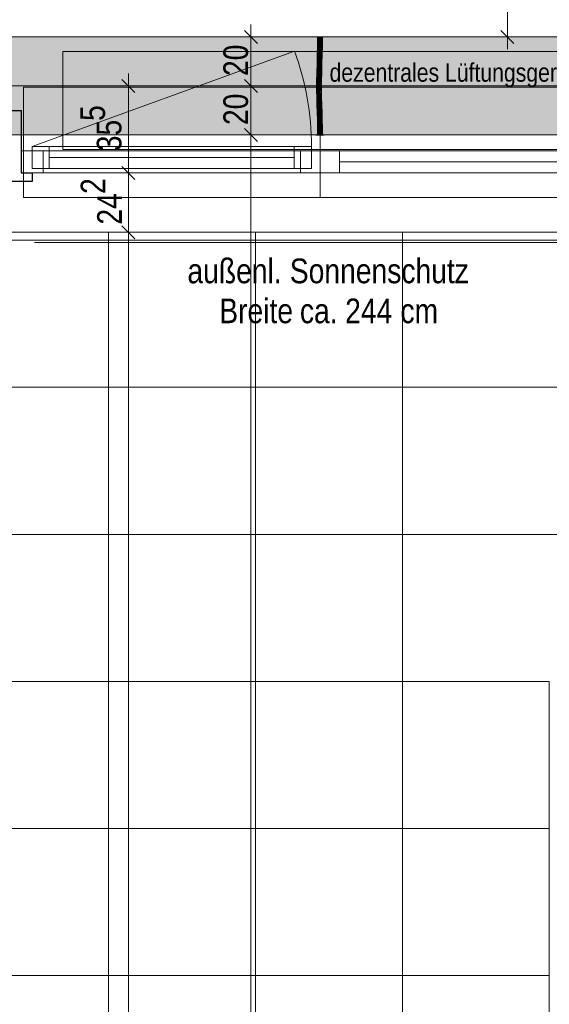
# Model space of a CAD drawing. Extents: x -620 to 300, y 62 to 1107.
# Tile 25 of 256: x -181 to -138, y 302 to 382. Entities that reach past the tile are written whole.
import ezdxf
from ezdxf.lldxf.tags import DXFTag

# ---------------------------------------------------------------- set-up
doc = ezdxf.new("R2010")
doc.units = 0
doc.layers.get('0').update_dxf_attribs({"lineweight": 35})
for name, color, linetype, lineweight, true_color in [('00_Beschriftung UZ', 3, 'Continuous', 13, 0x00ff00), ('30 -33 Aussenwände- 7 Fassade_ Elemente', 7, 'Continuous', 9, 0x00aacc), ('30 -35 Decken- 1 Konstruktion-Träger- Stahlbeton', 7, 'grob-A06G9FRA8I', 13, 0x33aa00), ('70 -72 Beschriftung- 1 Beschriftung allgemein', 7, 'Continuous', 9, 0xff6633), ('70 -76 Bemaßung- 2 Allgemein', 9, 'Continuous', 5, 0x808080), ('E_Leerrohr 20', 7, 'Continuous', 13, 0xcc0099), ('E_Leerrohr 20-Shading', 7, 'Continuous', 13, 0xcc0099)]:
    doc.layers.add(name, color=color, linetype=linetype, lineweight=lineweight, true_color=true_color)
doc.layers.add('60- 61 allgemeine Ausstattung- 4 Terrassen', color=7, linetype='Continuous', lineweight=9)
doc.layers.add('70 -71 Achsen- 1 Gebäudeachsen', color=7, linetype='STRICHPUNKT2-A06G9FR98I', lineweight=18)
doc.layers.add('iwb_Schraffur_Unterzug', color=7, linetype='Continuous', lineweight=5, true_color=0xffffcc, plot=False)
doc.styles.get("Standard").update_dxf_attribs({"font": 'ARIALN.TTF'})
tags = doc.linetypes.add('grob-A06G9FRA8I', pattern=[14, 3, -8, 3]).pattern_tags.tags
tags[8:9] = [DXFTag(74, 4), DXFTag(75, 0), DXFTag(340, '0'), DXFTag(46, 0.0), DXFTag(50, 0.0), DXFTag(44, 0.0), DXFTag(45, 0.0)]
tags[6:7] = [DXFTag(74, 4), DXFTag(75, 0), DXFTag(340, '0'), DXFTag(46, 0.0), DXFTag(50, 0.0), DXFTag(44, 0.0), DXFTag(45, 0.0)]
tags[4:5] = [DXFTag(74, 4), DXFTag(75, 0), DXFTag(340, '0'), DXFTag(46, 0.0), DXFTag(50, 0.0), DXFTag(44, 0.0), DXFTag(45, 0.0)]
tags = doc.linetypes.add('STRICHPUNKT2', pattern=[12.7, 6.35, -3.175, 0, -3.175]).pattern_tags.tags
tags[10:11] = [DXFTag(74, 4), DXFTag(75, 0), DXFTag(340, '0'), DXFTag(46, 0.0), DXFTag(50, 0.0), DXFTag(44, 0.0), DXFTag(45, 0.0)]
tags[8:9] = [DXFTag(74, 4), DXFTag(75, 0), DXFTag(340, '0'), DXFTag(46, 0.0), DXFTag(50, 0.0), DXFTag(44, 0.0), DXFTag(45, 0.0)]
tags[6:7] = [DXFTag(74, 4), DXFTag(75, 0), DXFTag(340, '0'), DXFTag(46, 0.0), DXFTag(50, 0.0), DXFTag(44, 0.0), DXFTag(45, 0.0)]
tags[4:5] = [DXFTag(74, 4), DXFTag(75, 0), DXFTag(340, '0'), DXFTag(46, 0.0), DXFTag(50, 0.0), DXFTag(44, 0.0), DXFTag(45, 0.0)]
tags = doc.linetypes.add('STRICHPUNKT2-A06G9FR98I', pattern=[12.7, 6.35, -3.175, 0, -3.175]).pattern_tags.tags
tags[10:11] = [DXFTag(74, 4), DXFTag(75, 0), DXFTag(340, '0'), DXFTag(46, 0.0), DXFTag(50, 0.0), DXFTag(44, 0.0), DXFTag(45, 0.0)]
tags[8:9] = [DXFTag(74, 4), DXFTag(75, 0), DXFTag(340, '0'), DXFTag(46, 0.0), DXFTag(50, 0.0), DXFTag(44, 0.0), DXFTag(45, 0.0)]
tags[6:7] = [DXFTag(74, 4), DXFTag(75, 0), DXFTag(340, '0'), DXFTag(46, 0.0), DXFTag(50, 0.0), DXFTag(44, 0.0), DXFTag(45, 0.0)]
tags[4:5] = [DXFTag(74, 4), DXFTag(75, 0), DXFTag(340, '0'), DXFTag(46, 0.0), DXFTag(50, 0.0), DXFTag(44, 0.0), DXFTag(45, 0.0)]

# ---------------------------------------------------------------- blocks, each defined once
blk = doc.blocks.new('Shading-A06G9FP78I', base_point=(-156.726, 375.318))
at = {"layer": 'E_Leerrohr 20-Shading', "color": 223, "true_color": 0xc67fb4}
for points in [[(-157.018, 381.053), (-157.077, 381.053), (-157.024, 380.33), (-157.083, 380.331)], [(-156.721, 381.053), (-156.735, 381.053), (-156.73, 380.326), (-156.741, 380.326)], [(-156.73, 380.326), (-156.711, 380.326), (-156.721, 381.053), (-156.701, 381.053)], [(-156.691, 381.053), (-156.701, 381.053), (-156.703, 380.326), (-156.711, 380.326)], [(-156.677, 381.053), (-156.691, 381.053), (-156.687, 380.325), (-156.703, 380.326)], [(-156.687, 380.325), (-156.683, 380.325), (-156.677, 381.053)], [(-157.024, 380.33), (-157.083, 380.331), (-157.041, 379.607), (-157.098, 379.608)], [(-157.04, 379.607), (-157.024, 380.33), (-157.041, 379.607)], [(-156.73, 380.326), (-156.741, 380.326), (-156.749, 379.6), (-156.757, 379.6)], [(-156.733, 380.19), (-156.749, 379.6), (-156.748, 379.6)], [(-156.73, 380.326), (-156.733, 380.19), (-156.733, 379.599), (-156.748, 379.6)], [(-156.703, 380.326), (-156.711, 380.326), (-156.725, 379.599), (-156.733, 379.599)], [(-156.73, 380.326), (-156.733, 379.599), (-156.711, 380.326)], [(-156.687, 380.325), (-156.703, 380.326), (-156.713, 379.599), (-156.725, 379.599)], [(-156.713, 379.599), (-156.698, 379.599), (-156.687, 380.325), (-156.683, 380.325)], [(-157.041, 379.607), (-157.098, 379.608), (-157.064, 378.883), (-157.118, 378.884)], [(-157.059, 378.882), (-157.04, 379.607), (-157.064, 378.883), (-157.041, 379.607)], [(-156.749, 379.6), (-156.757, 379.6), (-156.775, 378.875), (-156.776, 378.875)], [(-156.749, 379.6), (-156.775, 378.875), (-156.748, 379.6), (-156.771, 378.875)], [(-156.771, 378.875), (-156.76, 378.874), (-156.748, 379.6), (-156.733, 379.599)], [(-156.725, 379.599), (-156.733, 379.599), (-156.754, 378.874), (-156.76, 378.874)], [(-156.713, 379.599), (-156.725, 379.599), (-156.747, 378.874), (-156.754, 378.874)], [(-156.747, 378.874), (-156.718, 378.873), (-156.713, 379.599), (-156.698, 379.599)], [(-157.125, 378.616), (-157.137, 378.158), (-157.072, 378.615), (-157.072, 378.608)], [(-157.087, 378.157), (-157.082, 378.287), (-157.137, 378.158), (-157.072, 378.608)], [(-157.118, 378.884), (-157.125, 378.616), (-157.064, 378.883), (-157.072, 378.615)], [(-157.078, 378.157), (-157.065, 378.656), (-157.087, 378.157)], [(-157.082, 378.287), (-157.065, 378.656), (-157.072, 378.608)], [(-157.072, 378.608), (-157.065, 378.656), (-157.064, 378.883), (-157.059, 378.882)], [(-156.783, 378.607), (-156.783, 378.613), (-156.795, 378.151)], [(-156.78, 378.581), (-156.783, 378.607), (-156.793, 378.151), (-156.795, 378.151)], [(-156.793, 378.151), (-156.787, 378.15), (-156.78, 378.581), (-156.773, 378.514)], [(-156.769, 378.469), (-156.773, 378.514), (-156.781, 378.15), (-156.787, 378.15)], [(-156.771, 378.875), (-156.783, 378.607), (-156.78, 378.581)], [(-156.771, 378.875), (-156.775, 378.875), (-156.783, 378.607), (-156.779, 378.742)], [(-156.775, 378.875), (-156.776, 378.875), (-156.783, 378.613)], [(-156.779, 378.742), (-156.783, 378.613), (-156.783, 378.607)], [(-156.78, 378.581), (-156.773, 378.514), (-156.771, 378.875), (-156.76, 378.874)], [(-156.754, 378.874), (-156.76, 378.874), (-156.769, 378.469), (-156.773, 378.514)], [(-156.766, 378.444), (-156.759, 378.613), (-156.769, 378.469), (-156.763, 378.613)], [(-156.766, 378.444), (-156.737, 378.149), (-156.747, 378.874), (-156.718, 378.873)], [(-156.759, 378.613), (-156.747, 378.874), (-156.763, 378.613), (-156.754, 378.874)], [(-157.087, 378.157), (-157.137, 378.158), (-157.111, 377.431), (-157.15, 377.431)], [(-157.092, 377.431), (-157.078, 378.157), (-157.111, 377.431), (-157.087, 378.157)], [(-156.806, 377.427), (-156.787, 378.15), (-156.809, 377.427), (-156.793, 378.151)], [(-156.793, 378.151), (-156.795, 378.151), (-156.809, 377.427)], [(-156.787, 378.15), (-156.806, 377.427), (-156.792, 377.755), (-156.803, 377.427)], [(-156.792, 377.755), (-156.803, 377.427), (-156.802, 377.427)], [(-156.78, 378.15), (-156.792, 377.755), (-156.75, 377.427), (-156.802, 377.427)], [(-156.792, 377.755), (-156.78, 378.15), (-156.781, 378.15)], [(-156.787, 378.15), (-156.792, 377.755), (-156.781, 378.15)], [(-156.766, 378.444), (-156.769, 378.469), (-156.78, 378.15), (-156.781, 378.15)], [(-156.78, 378.15), (-156.737, 378.149), (-156.766, 378.444)], [(-156.78, 378.15), (-156.75, 377.427), (-156.737, 378.149)], [(-157.116, 376.704), (-157.115, 376.899), (-157.154, 376.704), (-157.153, 376.898)], [(-157.115, 376.899), (-157.111, 377.431), (-157.153, 376.898), (-157.15, 377.431)], [(-157.095, 376.704), (-157.092, 377.431), (-157.116, 376.704), (-157.111, 377.431)], [(-156.811, 376.9), (-156.811, 376.902), (-156.812, 376.705)], [(-156.808, 376.889), (-156.811, 376.9), (-156.81, 376.705), (-156.812, 376.705)], [(-156.806, 377.427), (-156.809, 377.427), (-156.811, 376.902)], [(-156.808, 377.28), (-156.811, 376.902), (-156.811, 376.9)], [(-156.811, 376.9), (-156.807, 377.064), (-156.809, 377.065)], [(-156.808, 376.889), (-156.806, 377.064), (-156.811, 376.9), (-156.807, 377.064)], [(-156.81, 376.705), (-156.808, 376.705), (-156.808, 376.889), (-156.807, 376.886)], [(-156.807, 377.064), (-156.808, 377.28), (-156.809, 377.065)], [(-156.807, 377.064), (-156.805, 377.138), (-156.808, 377.28), (-156.806, 377.427)], [(-156.808, 376.889), (-156.807, 376.886), (-156.805, 377.138)], [(-156.806, 377.064), (-156.805, 377.138), (-156.807, 377.064)], [(-156.805, 377.064), (-156.807, 376.886), (-156.752, 377.064), (-156.754, 376.705)], [(-156.806, 377.427), (-156.805, 377.138), (-156.803, 377.427)], [(-156.75, 377.427), (-156.805, 377.138), (-156.752, 377.064), (-156.805, 377.064)], [(-156.805, 377.138), (-156.75, 377.427), (-156.802, 377.427)], [(-156.803, 377.427), (-156.805, 377.138), (-156.802, 377.427)], [(-157.116, 376.704), (-157.154, 376.704), (-157.103, 376.093), (-157.146, 376.092)], [(-157.103, 376.093), (-157.146, 376.092), (-157.077, 375.483), (-157.131, 375.482)], [(-157.087, 376.093), (-157.095, 376.704), (-157.103, 376.093), (-157.116, 376.704)], [(-157.072, 375.484), (-157.087, 376.093), (-157.077, 375.483), (-157.103, 376.093)], [(-156.795, 376.099), (-156.808, 376.705), (-156.804, 376.099), (-156.81, 376.705)], [(-156.808, 376.705), (-156.754, 376.705), (-156.807, 376.886)], [(-156.746, 376.1), (-156.754, 376.705), (-156.795, 376.099), (-156.808, 376.705)], [(-156.795, 376.099), (-156.804, 376.099), (-156.769, 375.492), (-156.789, 375.491)], [(-156.731, 375.493), (-156.746, 376.1), (-156.769, 375.492), (-156.795, 376.099)], [(-157.054, 374.875), (-157.065, 375.245), (-157.131, 375.482), (-157.077, 375.483)], [(-157.054, 374.875), (-157.131, 375.482), (-157.113, 374.873)], [(-157.065, 375.245), (-157.072, 375.484), (-157.077, 375.483)], [(-156.769, 375.492), (-156.789, 375.491), (-156.738, 374.884), (-156.771, 374.883)], [(-156.726, 375.318), (-156.731, 375.493), (-156.76, 375.317), (-156.769, 375.492)], [(-156.738, 374.884), (-156.713, 374.885), (-156.76, 375.317), (-156.726, 375.318)], [(-157.054, 374.875), (-157.113, 374.873), (-157.036, 374.267), (-157.095, 374.265)], [(-156.738, 374.884), (-156.771, 374.883), (-156.708, 374.275), (-156.754, 374.274)], [(-156.695, 374.275), (-156.713, 374.885), (-156.708, 374.275), (-156.738, 374.884)], [(-157.037, 374.267), (-157.095, 374.265), (-157.024, 373.66), (-157.082, 373.659)], [(-157.023, 373.66), (-157.036, 374.267), (-157.024, 373.66), (-157.037, 374.267)], [(-156.708, 374.275), (-156.754, 374.274), (-156.686, 373.665), (-156.74, 373.664)], [(-156.682, 373.665), (-156.695, 374.275), (-156.686, 373.665), (-156.708, 374.275)], [(-157.023, 373.66), (-157.082, 373.659), (-157.018, 373.053), (-157.077, 373.053)], [(-156.677, 373.053), (-156.686, 373.665), (-156.735, 373.053), (-156.74, 373.664)], [(-156.677, 373.053), (-156.682, 373.665), (-156.686, 373.665)]]:
    blk.add_solid(points, dxfattribs=at)
at = {"layer": 'E_Leerrohr 20-Shading', "color": 231, "true_color": 0xe17fc9}
for points in [[(-156.984, 381.053), (-157.018, 381.053), (-156.977, 380.33), (-157.024, 380.33)], [(-156.955, 380.329), (-156.96, 381.053), (-156.977, 380.33), (-156.984, 381.053)], [(-156.911, 380.329), (-156.911, 381.053), (-156.955, 380.329), (-156.96, 381.053)], [(-156.883, 380.328), (-156.877, 381.053), (-156.911, 380.329), (-156.911, 381.053)], [(-156.877, 381.053), (-156.883, 380.328), (-156.878, 380.328)], [(-156.872, 380.328), (-156.877, 381.053), (-156.878, 380.328)], [(-156.741, 380.326), (-156.735, 381.053), (-156.872, 380.328), (-156.877, 381.053)], [(-156.974, 379.605), (-156.977, 380.33), (-157.037, 379.728), (-157.02, 380.33)], [(-157.02, 380.33), (-157.024, 380.33), (-157.037, 379.728)], [(-156.955, 379.605), (-156.955, 380.329), (-156.974, 379.605), (-156.977, 380.33)], [(-156.955, 379.605), (-156.911, 380.329), (-156.955, 380.329)], [(-156.955, 379.605), (-156.92, 379.604), (-156.911, 380.329), (-156.912, 380.189)], [(-156.92, 379.604), (-156.916, 379.604), (-156.912, 380.189)], [(-156.898, 379.603), (-156.883, 380.328), (-156.916, 379.604), (-156.911, 380.329)], [(-156.872, 380.328), (-156.883, 380.328), (-156.861, 379.603), (-156.898, 379.603)], [(-156.757, 379.6), (-156.741, 380.326), (-156.861, 379.603), (-156.872, 380.328)], [(-156.974, 379.605), (-157.04, 379.607), (-156.973, 378.88), (-157.059, 378.882)], [(-156.974, 379.605), (-157.037, 379.728), (-157.04, 379.607)], [(-156.957, 378.88), (-156.955, 379.605), (-156.973, 378.88), (-156.974, 379.605)], [(-156.957, 378.88), (-156.931, 378.879), (-156.955, 379.605), (-156.92, 379.604)], [(-156.931, 378.879), (-156.922, 378.879), (-156.92, 379.604), (-156.916, 379.604)], [(-156.918, 378.879), (-156.898, 379.603), (-156.922, 378.879), (-156.916, 379.604)], [(-156.757, 379.6), (-156.898, 379.603), (-156.776, 378.875), (-156.918, 378.879)], [(-157.065, 378.656), (-157.078, 378.157), (-157.056, 378.156)], [(-156.972, 378.254), (-157.059, 378.882), (-157.056, 378.156), (-157.065, 378.656)], [(-156.972, 378.366), (-157.059, 378.882), (-156.972, 378.254)], [(-156.973, 378.88), (-157.059, 378.882), (-156.972, 378.366)], [(-156.957, 378.88), (-156.973, 378.88), (-156.958, 378.281), (-156.972, 378.366)], [(-156.957, 378.88), (-156.958, 378.281), (-156.931, 378.879), (-156.934, 378.687)], [(-156.934, 378.687), (-156.958, 378.281), (-156.942, 378.182)], [(-156.922, 378.879), (-156.934, 378.687), (-156.937, 378.154), (-156.942, 378.182)], [(-156.924, 378.742), (-156.922, 378.879), (-156.937, 378.154)], [(-156.925, 378.614), (-156.924, 378.742), (-156.937, 378.154)], [(-156.925, 378.614), (-156.937, 378.154), (-156.922, 378.614), (-156.933, 378.154)], [(-156.934, 378.687), (-156.922, 378.879), (-156.931, 378.879)], [(-156.933, 378.154), (-156.894, 378.153), (-156.922, 378.614), (-156.891, 378.614)], [(-156.925, 378.614), (-156.918, 378.879), (-156.922, 378.879)], [(-156.783, 378.613), (-156.776, 378.875), (-156.925, 378.614), (-156.918, 378.879)], [(-156.891, 378.614), (-156.894, 378.153), (-156.842, 378.614), (-156.834, 378.152)], [(-156.834, 378.152), (-156.795, 378.151), (-156.842, 378.614), (-156.783, 378.613)], [(-157.056, 378.156), (-157.078, 378.157), (-157.046, 377.43), (-157.092, 377.431)], [(-156.972, 378.254), (-157.056, 378.156), (-156.972, 378.155)], [(-157.046, 377.43), (-156.968, 377.429), (-157.056, 378.156), (-156.972, 378.155)], [(-156.958, 378.281), (-156.972, 378.366), (-156.958, 378.154), (-156.972, 378.254)], [(-156.958, 378.154), (-156.972, 378.254), (-156.972, 378.155)], [(-156.968, 377.429), (-156.957, 377.429), (-156.972, 378.155), (-156.958, 378.154)], [(-156.958, 378.281), (-156.958, 378.154), (-156.942, 378.182), (-156.942, 378.154)], [(-156.957, 377.429), (-156.95, 377.429), (-156.958, 378.154), (-156.942, 378.154)], [(-156.95, 377.429), (-156.937, 378.154), (-156.942, 378.154)], [(-156.933, 378.154), (-156.937, 378.154), (-156.947, 377.429), (-156.95, 377.429)], [(-156.898, 377.428), (-156.894, 378.153), (-156.947, 377.429), (-156.933, 378.154)], [(-156.942, 378.154), (-156.937, 378.154), (-156.942, 378.182)], [(-156.898, 377.428), (-156.824, 377.428), (-156.894, 378.153), (-156.834, 378.152)], [(-156.824, 377.428), (-156.809, 377.427), (-156.834, 378.152), (-156.795, 378.151)], [(-157.095, 376.704), (-157.044, 376.704), (-157.092, 377.431), (-157.045, 377.187)], [(-157.092, 377.431), (-157.045, 377.187), (-157.046, 377.43)], [(-157.046, 377.43), (-157.045, 377.187), (-156.968, 377.429), (-156.968, 377.4)], [(-156.964, 377.068), (-156.968, 377.4), (-157.023, 377.068), (-157.045, 377.187)], [(-157.045, 377.187), (-157.044, 376.704), (-156.96, 376.738), (-156.96, 376.704)], [(-156.96, 376.738), (-156.964, 377.068), (-157.023, 377.068)], [(-156.968, 377.4), (-156.957, 377.429), (-156.968, 377.429)], [(-156.955, 377.068), (-156.957, 377.429), (-156.964, 377.068), (-156.968, 377.4)], [(-156.954, 376.704), (-156.955, 377.068), (-156.96, 376.738), (-156.964, 377.068)], [(-156.957, 377.429), (-156.954, 376.704), (-156.953, 376.901)], [(-156.953, 376.901), (-156.95, 377.429), (-156.957, 377.429)], [(-156.954, 376.704), (-156.934, 376.704), (-156.953, 376.901), (-156.932, 376.901)], [(-156.899, 376.901), (-156.898, 377.428), (-156.953, 376.901), (-156.95, 377.429)], [(-156.934, 376.704), (-156.899, 376.705), (-156.932, 376.901), (-156.899, 376.901)], [(-156.899, 376.901), (-156.823, 376.902), (-156.898, 377.428), (-156.824, 377.428)], [(-156.823, 376.902), (-156.899, 376.901), (-156.825, 376.705), (-156.899, 376.705)], [(-156.823, 376.902), (-156.825, 376.705), (-156.822, 376.809)], [(-156.823, 376.902), (-156.811, 376.902), (-156.824, 377.428), (-156.809, 377.427)], [(-156.822, 376.705), (-156.812, 376.705), (-156.823, 376.902), (-156.811, 376.902)], [(-157.044, 376.704), (-157.095, 376.704), (-157.05, 376.094), (-157.087, 376.093)], [(-157.05, 376.094), (-157.087, 376.093), (-157.06, 375.484), (-157.072, 375.484)], [(-156.931, 375.487), (-156.946, 376.096), (-157.06, 375.484), (-157.05, 376.094)], [(-157.05, 376.094), (-156.947, 376.096), (-157.044, 376.704), (-156.96, 376.704)], [(-156.96, 376.704), (-156.954, 376.704), (-156.96, 376.738)], [(-156.947, 376.096), (-156.946, 376.096), (-156.96, 376.704), (-156.954, 376.704)], [(-156.934, 376.704), (-156.954, 376.704), (-156.932, 376.096), (-156.946, 376.096)], [(-156.897, 376.097), (-156.946, 376.096), (-156.892, 375.488), (-156.931, 375.487)], [(-156.897, 376.097), (-156.899, 376.705), (-156.932, 376.096), (-156.934, 376.704)], [(-156.899, 376.705), (-156.897, 376.097), (-156.825, 376.705), (-156.84, 376.098)], [(-156.892, 375.488), (-156.838, 375.49), (-156.897, 376.097), (-156.828, 376.098)], [(-156.84, 376.098), (-156.828, 376.098), (-156.825, 376.705), (-156.822, 376.705)], [(-156.838, 375.49), (-156.789, 375.491), (-156.828, 376.098), (-156.804, 376.099)], [(-156.828, 376.098), (-156.804, 376.099), (-156.822, 376.705), (-156.812, 376.705)], [(-156.825, 376.705), (-156.822, 376.705), (-156.822, 376.809)], [(-157.06, 375.484), (-157.072, 375.484), (-157.065, 375.245)], [(-157.064, 375.315), (-157.065, 375.245), (-157.031, 375.315), (-157.031, 375.163)], [(-156.926, 375.316), (-156.931, 375.487), (-157.064, 375.315), (-157.06, 375.484)], [(-157.031, 375.163), (-156.913, 374.879), (-157.031, 375.315), (-156.926, 375.316)], [(-156.892, 375.488), (-156.931, 375.487), (-156.887, 374.88), (-156.913, 374.879)], [(-156.887, 374.88), (-156.851, 374.881), (-156.892, 375.488), (-156.838, 375.49)], [(-156.851, 374.881), (-156.771, 374.883), (-156.838, 375.49), (-156.789, 375.491)], [(-157.054, 374.875), (-157.03, 374.875), (-157.065, 375.245), (-157.031, 375.163)], [(-157.03, 374.875), (-157.054, 374.875), (-157.027, 374.267), (-157.036, 374.267)], [(-157.03, 374.875), (-156.913, 374.879), (-157.031, 375.163)], [(-156.895, 374.27), (-156.913, 374.879), (-157.027, 374.267), (-157.03, 374.875)], [(-156.887, 374.88), (-156.913, 374.879), (-156.882, 374.271), (-156.895, 374.27)], [(-156.882, 374.271), (-156.863, 374.271), (-156.887, 374.88), (-156.851, 374.881)], [(-156.863, 374.271), (-156.754, 374.274), (-156.851, 374.881), (-156.771, 374.883)], [(-157.027, 374.267), (-157.036, 374.267), (-157.023, 373.66)], [(-156.882, 373.662), (-156.895, 374.27), (-157.023, 373.66), (-157.027, 374.267)], [(-156.882, 374.271), (-156.895, 374.27), (-156.878, 373.662), (-156.882, 373.662)], [(-156.74, 373.664), (-156.754, 374.274), (-156.878, 373.662), (-156.882, 374.271)], [(-156.882, 373.662), (-157.023, 373.66), (-156.877, 373.053), (-157.018, 373.053)], [(-156.74, 373.664), (-156.882, 373.662), (-156.735, 373.053), (-156.877, 373.053)]]:
    blk.add_solid(points, dxfattribs=at)
blk = doc.blocks.new('Shading-A06G9FP98I', base_point=(-156.771, 380.265))
at = {"layer": 'E_Leerrohr 20-Shading', "color": 213, "true_color": 0xd67fc0}
for points in [[(-157.017, 381.065), (-157.207, 381.065), (-157.017, 381.053), (-157.207, 381.053)], [(-157.077, 381.053), (-157.077, 380.265), (-156.897, 381.053), (-156.895, 380.265)], [(-156.989, 381.065), (-157.017, 381.065), (-156.989, 381.053), (-157.017, 381.053)], [(-156.968, 381.065), (-156.989, 381.065), (-156.968, 381.053), (-156.989, 381.053)], [(-156.966, 381.053), (-156.966, 381.065), (-156.968, 381.053), (-156.968, 381.065)], [(-156.964, 381.065), (-156.966, 381.065), (-156.964, 381.053), (-156.966, 381.053)], [(-156.964, 381.053), (-156.877, 381.053), (-156.964, 381.065), (-156.877, 381.065)], [(-156.877, 381.053), (-156.897, 381.053), (-156.877, 380.621), (-156.877, 380.475)], [(-156.877, 380.475), (-156.897, 381.053), (-156.879, 380.265), (-156.895, 380.265)], [(-156.666, 381.065), (-156.877, 381.065), (-156.666, 381.053), (-156.877, 381.053)], [(-156.827, 381.053), (-156.877, 381.053), (-156.873, 380.265), (-156.877, 380.448)], [(-156.827, 381.053), (-156.873, 380.265), (-156.832, 380.265)], [(-156.827, 381.053), (-156.832, 380.265), (-156.758, 381.053), (-156.771, 380.265)], [(-156.771, 380.265), (-156.677, 380.265), (-156.758, 381.053), (-156.677, 381.053)], [(-156.661, 381.065), (-156.666, 381.065), (-156.661, 381.053), (-156.666, 381.053)], [(-156.606, 381.053), (-156.605, 381.065), (-156.661, 381.053), (-156.661, 381.065)], [(-156.606, 381.053), (-156.547, 381.053), (-156.605, 381.065), (-156.547, 381.065)], [(-156.877, 380.448), (-156.877, 380.475), (-156.878, 380.265), (-156.879, 380.265)], [(-156.878, 380.265), (-156.877, 380.265), (-156.877, 380.448)], [(-156.877, 380.475), (-156.877, 380.448), (-156.877, 380.621)], [(-156.877, 380.448), (-156.877, 380.265), (-156.873, 380.265)]]:
    blk.add_solid(points, dxfattribs=at)
blk = doc.blocks.new('Shading-A06G9FPB8I', base_point=(-156.677, 373.053))
at = {"layer": 'E_Leerrohr 20-Shading', "color": 213, "true_color": 0xd67fc0}
for points in [[(-156.877, 373.053), (-156.879, 373.841), (-157.077, 373.053), (-157.077, 373.841)], [(-156.877, 373.053), (-156.877, 373.841), (-156.879, 373.841)], [(-156.677, 373.053), (-156.677, 373.841), (-156.877, 373.053), (-156.872, 373.841)], [(-156.872, 373.841), (-156.877, 373.841), (-156.877, 373.053)], [(-156.968, 373.053), (-157.207, 373.053), (-156.968, 373.041), (-157.207, 373.041)], [(-156.877, 373.041), (-156.877, 373.053), (-156.968, 373.041), (-156.968, 373.053)], [(-156.655, 373.053), (-156.877, 373.053), (-156.655, 373.041), (-156.877, 373.041)], [(-156.547, 373.041), (-156.547, 373.053), (-156.655, 373.041), (-156.655, 373.053)]]:
    blk.add_solid(points, dxfattribs=at)
blk = doc.blocks.new('Referenz-A06G9FRB8I')
at = {"layer": '00_Beschriftung UZ', "color": 0, "lineweight": 0}
blk.add_solid([(-183.807, 378.383), (-182.475, 381.053), (-181.137, 378.384)], dxfattribs=at)
at = {"layer": '30 -33 Aussenwände- 7 Fassade_ Elemente', "color": 0, "linetype": 'Continuous', "ltscale": 0.13}
for p, q in [((-286.075, 381.053), (-130.075, 381.053)), ((-180.375, 370.303), (-180.375, 372.103)), ((-180.375, 372.103), (-157.575, 372.103)), ((-157.575, 372.103), (-157.575, 370.303)), ((-181.275, 369.953), (-181.275, 371.753)), ((-181.275, 371.753), (-156.875, 371.753)), ((-156.875, 369.953), (-156.875, 371.753)), ((-156.875, 371.753), (-132.475, 371.753)), ((-156.875, 369.953), (-181.275, 369.953)), ((-157.575, 370.303), (-180.375, 370.303)), ((-132.475, 369.953), (-156.875, 369.953)), ((-126.975, 365.113), (-289.175, 365.113))]:
    blk.add_line(p, q, dxfattribs=at)
at = {"layer": '30 -33 Aussenwände- 7 Fassade_ Elemente', "color": 0, "linetype": 'grob-A06G9FRA8I', "ltscale": 0.13}
for p, q in [((-180.375, 372.103), (-158.95, 379.901)), ((-177.875, 379.853), (-135.875, 379.853)), ((-177.875, 371.853), (-177.875, 379.853)), ((-135.875, 371.853), (-177.875, 371.853))]:
    blk.add_line(p, q, dxfattribs=at)
at = {"layer": '30 -33 Aussenwände- 7 Fassade_ Elemente', "color": 0}
for p, q in [((-181.075, 376.953), (-181.075, 371.753)), ((-156.875, 376.953), (-181.075, 376.953)), ((-132.675, 376.953), (-156.875, 376.953)), ((-156.875, 371.753), (-156.875, 376.953)), ((-180.375, 370.303), (-180.375, 372.103)), ((-180.375, 372.103), (-178.975, 372.103)), ((-178.975, 370.303), (-178.975, 372.103)), ((-178.975, 372.103), (-158.975, 372.103)), ((-158.975, 372.103), (-158.975, 370.303)), ((-158.975, 372.103), (-157.575, 372.103)), ((-157.575, 372.103), (-157.575, 370.303)), ((-179.475, 371.753), (-181.075, 371.753)), ((-181.075, 371.753), (-181.075, 369.953)), ((-179.475, 369.953), (-179.475, 371.753)), ((-158.475, 369.953), (-158.475, 371.753)), ((-158.475, 371.753), (-156.875, 371.753)), ((-156.875, 371.753), (-156.875, 369.953)), ((-155.275, 371.753), (-156.875, 371.753)), ((-155.275, 369.953), (-155.275, 371.753)), ((-155.275, 371.753), (-134.275, 371.753)), ((-158.975, 371.203), (-178.975, 371.203)), ((-155.275, 370.853), (-134.275, 370.853)), ((-181.075, 367.953), (-181.075, 369.953)), ((-181.075, 369.953), (-179.475, 369.953)), ((-178.975, 370.303), (-180.375, 370.303)), ((-158.475, 369.953), (-179.475, 369.953)), ((-158.975, 370.303), (-178.975, 370.303)), ((-157.575, 370.303), (-158.975, 370.303)), ((-156.875, 369.953), (-158.475, 369.953)), ((-156.875, 369.953), (-156.875, 367.953)), ((-156.875, 369.953), (-155.275, 369.953)), ((-134.275, 369.953), (-155.275, 369.953)), ((-156.875, 367.953), (-181.075, 367.953)), ((-132.675, 367.953), (-156.875, 367.953))]:
    blk.add_line(p, q, dxfattribs=at)
at = {"layer": '30 -33 Aussenwände- 7 Fassade_ Elemente', "color": 0, "linetype": 'Continuous', "lineweight": -2, "ltscale": 0.25}
for p, q in [((-183.675, 375.053), (-181.275, 375.053)), ((-181.275, 375.053), (-181.275, 369.953)), ((-181.275, 369.953), (-180.375, 369.953)), ((-180.375, 369.953), (-180.375, 369.253)), ((-180.375, 369.253), (-184.575, 369.253))]:
    blk.add_line(p, q, dxfattribs=at)
at = {"layer": '30 -33 Aussenwände- 7 Fassade_ Elemente', "color": 0, "linetype": 'Continuous', "lineweight": 18, "ltscale": 0.18}
for p, q in [((-180.375, 370.303), (-180.375, 372.103)), ((-180.375, 372.103), (-178.975, 372.103)), ((-178.975, 372.103), (-178.975, 370.303)), ((-158.975, 370.303), (-158.975, 372.103)), ((-158.975, 372.103), (-157.575, 372.103)), ((-157.575, 372.103), (-157.575, 370.303)), ((-181.275, 371.753), (-179.475, 371.753)), ((-181.275, 369.953), (-181.275, 371.753)), ((-179.475, 371.753), (-179.475, 369.953)), ((-158.475, 371.753), (-156.875, 371.753)), ((-158.475, 369.953), (-158.475, 371.753)), ((-156.875, 369.953), (-156.875, 371.753)), ((-156.875, 371.753), (-155.275, 371.753)), ((-155.275, 371.753), (-155.275, 369.953)), ((-158.975, 371.203), (-178.975, 371.203)), ((-155.275, 370.853), (-134.275, 370.853)), ((-179.475, 369.953), (-181.275, 369.953)), ((-178.975, 370.303), (-180.375, 370.303)), ((-157.575, 370.303), (-158.975, 370.303)), ((-156.875, 369.953), (-158.475, 369.953)), ((-155.275, 369.953), (-156.875, 369.953))]:
    blk.add_line(p, q, dxfattribs=at)
at = {"layer": '30 -33 Aussenwände- 7 Fassade_ Elemente', "color": 0, "linetype": 'grob-A06G9FRA8I', "ltscale": 0.13}
blk.add_ellipse((-180.375, 372.103), major_axis=(22.8, 0), ratio=1, start_param=0, end_param=0.349066, dxfattribs=at)
at = {"layer": '30 -35 Decken- 1 Konstruktion-Träger- Stahlbeton', "color": 0}
for p, q in [((-451.575, 381.053), (35.425, 381.053)), ((-451.575, 373.053), (35.425, 373.053))]:
    blk.add_line(p, q, dxfattribs=at)
at = {"layer": '60- 61 allgemeine Ausstattung- 4 Terrassen', "color": 0}
for p, q in [((27.485, 365.113), (-286.141, 365.113)), ((-174.155, 206.653), (-174.155, 365.113)), ((-162.155, 206.653), (-162.155, 365.113)), ((-150.155, 206.653), (-150.155, 365.113)), ((-286.141, 364.453), (27.485, 364.453)), ((-286.141, 352.453), (27.485, 352.453)), ((-286.141, 340.453), (27.485, 340.453)), ((-286.141, 328.453), (-138.155, 328.453)), ((-138.163, 257.253), (-138.155, 328.453)), ((-286.141, 316.453), (-138.156, 316.453)), ((-286.141, 304.453), (-138.157, 304.453))]:
    blk.add_line(p, q, dxfattribs=at)
at = {"layer": '70 -71 Achsen- 1 Gebäudeachsen', "color": 0, "linetype": 'STRICHPUNKT2-A06G9FR98I', "ltscale": 0.18}
blk.add_line((-538.628, 377.053), (75.968, 377.053), dxfattribs=at)
at = {"layer": '70 -72 Beschriftung- 1 Beschriftung allgemein', "color": 0, "linetype": 'Continuous', "ltscale": 0.13}
blk.add_line((-180.193, 364.261), (-133.193, 364.261), dxfattribs=at)
at = {"layer": '70 -76 Bemaßung- 2 Allgemein', "color": 0, "linetype": 'Continuous', "ltscale": 0.13}
for p, q in [((-141.575, 382.114), (-141.575, 533.493)), ((-162.515, 382.053), (-162.515, 379.993)), ((-141.575, 380.053), (-141.575, 382.114)), ((-160.015, 381.053), (-163.515, 381.053)), ((-139.075, 381.053), (-142.575, 381.053)), ((-162.515, 378.114), (-162.515, 379.993)), ((-172.515, 378.053), (-172.515, 375.993)), ((-162.515, 376.053), (-162.515, 378.114)), ((-162.515, 378.053), (-162.515, 375.993)), ((-175.015, 377.053), (-171.515, 377.053)), ((-160.015, 377.053), (-163.515, 377.053)), ((-160.015, 377.053), (-163.515, 377.053)), ((-172.515, 371.014), (-172.515, 375.993)), ((-162.515, 374.114), (-162.515, 375.993)), ((-162.515, 372.053), (-162.515, 374.114)), ((-162.515, 374.053), (-162.515, 371.993)), ((-160.015, 373.053), (-163.515, 373.053)), ((-160.015, 373.053), (-163.515, 373.053)), ((-172.515, 371.014), (-172.515, 372.074)), ((-162.515, 217.114), (-162.515, 371.993)), ((-172.515, 368.953), (-172.515, 371.014)), ((-172.515, 368.953), (-172.515, 371.014)), ((-170.015, 369.953), (-173.515, 369.953)), ((-170.015, 369.953), (-173.515, 369.953)), ((-172.515, 365.113), (-172.515, 369.953)), ((-172.515, 366.113), (-172.515, 364.053)), ((-172.515, 366.113), (-172.515, 364.053)), ((-170.015, 365.113), (-173.515, 365.113)), ((-170.015, 365.113), (-173.515, 365.113)), ((-172.515, 214.414), (-172.515, 364.053)), ((-172.515, 364.053), (-172.515, 362.992))]:
    blk.add_line(p, q, dxfattribs=at)
at = {"layer": '70 -76 Bemaßung- 2 Allgemein', "color": 0, "linetype": 'Continuous', "lineweight": 20, "ltscale": 0.2}
for p, q in [((-163.046, 381.584), (-161.985, 380.523)), ((-141.045, 380.523), (-142.106, 381.584)), ((-173.046, 377.584), (-171.985, 376.523)), ((-161.985, 376.523), (-163.046, 377.584)), ((-163.046, 377.584), (-161.985, 376.523)), ((-163.046, 373.584), (-161.985, 372.523)), ((-161.985, 372.523), (-163.046, 373.584)), ((-171.985, 369.423), (-173.046, 370.484)), ((-171.985, 369.423), (-173.046, 370.484)), ((-173.046, 365.644), (-171.985, 364.583)), ((-173.046, 365.644), (-171.985, 364.583))]:
    blk.add_line(p, q, dxfattribs=at)
at = {"layer": '00_Beschriftung UZ', "color": 0, "linetype": 'Continuous', "ltscale": 0.13, "insert": (-201.115, 380.11), "char_height": 1.51033, "attachment_point": 1}
blk.add_mtext('{\\fArial Narrow;UK RD +8,15m/3,35m}', dxfattribs=at)
at = {"layer": '30 -33 Aussenwände- 7 Fassade_ Elemente', "color": 0, "linetype": 'ByBlock', "ltscale": 0.13, "insert": (-156.098, 378.905), "char_height": 1.51033, "attachment_point": 1}
blk.add_mtext('{\\fArial Narrow;dezentrales Lüftungsgerät}', dxfattribs=at)
at = {"layer": '70 -72 Beschriftung- 1 Beschriftung allgemein', "color": 0, "linetype": 'Continuous', "ltscale": 0.13, "char_height": 2.01377, "attachment_point": 1}
for s, insert in [('{\\fArial Narrow;außenl.}', (-167.701, 362.961)), ('{\\fArial Narrow;Sonnenschutz}', (-159.341, 362.961)), ('{\\fArial Narrow;Breite}', (-165.104, 359.699)), ('{\\fArial Narrow;ca.}', (-158.518, 359.699)), ('{\\fArial Narrow;244}', (-154.823, 359.699)), ('{\\fArial Narrow;cm}', (-150.309, 359.699))]:
    blk.add_mtext(s, dxfattribs=dict(at, insert=insert))
at = {"layer": '70 -76 Bemaßung- 2 Allgemein', "color": 0, "linetype": 'Continuous', "ltscale": 0.13, "char_height": 2.01377, "attachment_point": 1, "rotation": 90}
for s, insert in [('{\\fArial Narrow;20}', (-164.766, 377.857)), ('{\\fArial Narrow;20}', (-164.766, 373.857)), ('{\\fArial Narrow;5}', (-176.444, 374.193)), ('{\\fArial Narrow;35}', (-175.101, 371.72)), ('{\\fArial Narrow;2}', (-176.411, 368.235)), ('{\\fArial Narrow;24}', (-175.069, 365.733))]:
    blk.add_mtext(s, dxfattribs=dict(at, insert=insert))
blk = doc.blocks.new('Referenz-A06G9FRD8I')
at = {"layer": 'iwb_Schraffur_Unterzug', "linetype": 'Continuous', "ltscale": 0.13}
for points in [[(-451.575, 381.053), (75.968, 381.053), (75.968, 376.755)], [(-451.575, 381.053), (75.968, 376.755), (75.968, 373.053)], [(-451.575, 381.053), (75.968, 373.053), (-451.575, 373.053)]]:
    blk.add_solid(points, dxfattribs=at)
blk = doc.blocks.new('Enddeckel-A06G9FX98I')
at = {"color": 0, "linetype": 'ByBlock', "lineweight": -2, "ltscale": 0.13}
for p, q in [((-157.077, 373.841), (-157.077, 373.053)), ((-156.959, 373.841), (-157.077, 373.841)), ((-156.794, 373.841), (-156.959, 373.841)), ((-156.677, 373.841), (-156.794, 373.841)), ((-156.677, 373.053), (-156.677, 373.841)), ((-157.207, 373.053), (-157.207, 373.041)), ((-157.013, 373.053), (-157.207, 373.053)), ((-157.013, 373.041), (-157.207, 373.041)), ((-156.959, 373.053), (-157.077, 373.053)), ((-156.74, 373.053), (-157.013, 373.053)), ((-156.74, 373.041), (-157.013, 373.041)), ((-156.794, 373.053), (-156.959, 373.053)), ((-156.677, 373.053), (-156.794, 373.053)), ((-156.547, 373.053), (-156.74, 373.053)), ((-156.547, 373.041), (-156.74, 373.041)), ((-156.547, 373.041), (-156.547, 373.053))]:
    blk.add_line(p, q, dxfattribs=at)
at = {"color": 0, "linetype": 'STRICHPUNKT2', "lineweight": 5, "ltscale": 0.13}
blk.add_line((-156.877, 373.053), (-156.877, 373.841), dxfattribs=at)
blk = doc.blocks.new('Enddeckel-A06G9FXB8I')
at = {"color": 0, "linetype": 'ByBlock', "lineweight": -2, "ltscale": 0.13}
for p, q in [((-157.207, 381.065), (-157.207, 381.053)), ((-157.207, 381.065), (-157.013, 381.065)), ((-157.207, 381.053), (-157.013, 381.053)), ((-157.077, 381.053), (-157.077, 380.265)), ((-157.077, 381.053), (-156.959, 381.053)), ((-157.013, 381.065), (-156.74, 381.065)), ((-157.013, 381.053), (-156.74, 381.053)), ((-156.959, 381.053), (-156.794, 381.053)), ((-156.794, 381.053), (-156.677, 381.053)), ((-156.74, 381.065), (-156.547, 381.065)), ((-156.74, 381.053), (-156.547, 381.053)), ((-156.677, 380.265), (-156.677, 381.053)), ((-156.547, 381.053), (-156.547, 381.065)), ((-157.077, 380.265), (-156.959, 380.265)), ((-156.959, 380.265), (-156.794, 380.265)), ((-156.794, 380.265), (-156.677, 380.265))]:
    blk.add_line(p, q, dxfattribs=at)
at = {"color": 0, "linetype": 'STRICHPUNKT2', "lineweight": 5, "ltscale": 0.13}
blk.add_line((-156.877, 381.053), (-156.877, 380.265), dxfattribs=at)
blk = doc.blocks.new('Flexrohr-A06G9FXN8I')
at = {"color": 0, "linetype": 'ByBlock', "lineweight": -2, "ltscale": 0.13}
for p, q in [((-157.077, 381.053), (-157.083, 380.331)), ((-157.077, 381.053), (-156.677, 381.053)), ((-156.677, 381.053), (-156.683, 380.325)), ((-157.083, 380.331), (-157.098, 379.608)), ((-157.072, 380.256), (-156.696, 380.25)), ((-157.068, 380.655), (-156.692, 380.652)), ((-156.683, 380.325), (-156.698, 379.599)), ((-157.098, 379.608), (-157.118, 378.884)), ((-157.09, 379.458), (-156.714, 379.449)), ((-157.081, 379.857), (-156.705, 379.849)), ((-156.698, 379.599), (-156.718, 378.873)), ((-157.118, 378.884), (-157.137, 378.158)), ((-157.112, 378.658), (-156.736, 378.649)), ((-157.101, 379.058), (-156.725, 379.049)), ((-156.718, 378.873), (-156.737, 378.149)), ((-157.137, 378.158), (-157.15, 377.431)), ((-157.13, 377.857), (-156.754, 377.851)), ((-157.122, 378.258), (-156.746, 378.249)), ((-156.737, 378.149), (-156.75, 377.427)), ((-157.15, 377.431), (-157.154, 376.704)), ((-157.14, 377.055), (-156.764, 377.053)), ((-157.138, 377.456), (-156.762, 377.452)), ((-156.75, 377.427), (-156.754, 376.705)), ((-157.154, 376.704), (-157.146, 376.092)), ((-157.146, 376.092), (-157.131, 375.482)), ((-157.141, 376.653), (-156.765, 376.655)), ((-157.136, 376.251), (-156.76, 376.257)), ((-156.754, 376.705), (-156.746, 376.1)), ((-156.746, 376.1), (-156.731, 375.493)), ((-157.131, 375.482), (-157.113, 374.873)), ((-157.128, 375.85), (-156.752, 375.858)), ((-157.118, 375.449), (-156.742, 375.459)), ((-156.731, 375.493), (-156.713, 374.885)), ((-157.113, 374.873), (-157.095, 374.265)), ((-157.106, 375.049), (-156.73, 375.06)), ((-157.094, 374.649), (-156.718, 374.66)), ((-156.713, 374.885), (-156.695, 374.275)), ((-157.095, 374.265), (-157.082, 373.659)), ((-157.083, 374.25), (-156.707, 374.259)), ((-157.074, 373.851), (-156.698, 373.858)), ((-156.695, 374.275), (-156.682, 373.665)), ((-157.082, 373.659), (-157.077, 373.053)), ((-157.077, 373.053), (-156.677, 373.053)), ((-157.068, 373.453), (-156.692, 373.457)), ((-157.065, 373.055), (-156.689, 373.055)), ((-156.682, 373.665), (-156.677, 373.053))]:
    blk.add_line(p, q, dxfattribs=at)

msp = doc.modelspace()

# ---------------------------------------------------------------- block references
at = {"color": 8, "lineweight": 25, "ltscale": 0.25, "true_color": 0x808080}
for name in ['Referenz-A06G9FRB8I', 'Referenz-A06G9FRD8I']:
    msp.add_blockref(name, (0, 0), dxfattribs=at)
at = {"layer": 'E_Leerrohr 20'}
for name, p in [('Shading-A06G9FP98I', (-156.771, 380.265)), ('Shading-A06G9FP78I', (-156.726, 375.318)), ('Shading-A06G9FPB8I', (-156.677, 373.053))]:
    msp.add_blockref(name, p, dxfattribs=at)
at = {"layer": 'E_Leerrohr 20', "ltscale": 0.13}
for name in ['Enddeckel-A06G9FXB8I', 'Flexrohr-A06G9FXN8I', 'Enddeckel-A06G9FX98I']:
    msp.add_blockref(name, (0, 0), dxfattribs=at)

doc.saveas('drawing.dxf')
